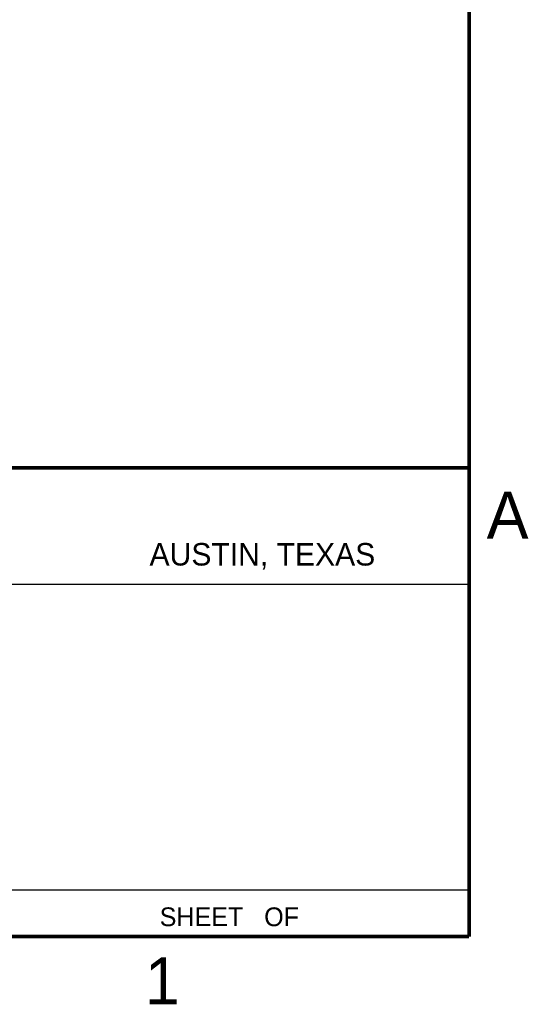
# Model space of a CAD drawing. Header units: inches. Extents: x 0 to 34, y 0 to 22.
# Tile 39 of 42: x 31.1 to 33.8, y 0.1 to 5.4. Entities that reach past the tile are written whole.
import ezdxf

# ---------------------------------------------------------------- set-up
doc = ezdxf.new("R2010")
doc.units = ezdxf.units.IN
doc.header["$LTSCALE"] = 1.87
doc.header["$MEASUREMENT"] = 0
doc.layers.get('0').update_dxf_attribs({"linetype": 'CONTINUOUS'})
doc.styles.add('TEXTSTYLE_2', font='txt')

msp = doc.modelspace()

# ---------------------------------------------------------------- linework, layer by layer
at = {"color": 2, "linetype": 'CONTINUOUS'}
for p, q in [((28.72307, 2.38), (33.50002, 2.38)), ((28.38002, 0.75), (33.50002, 0.75))]:
    msp.add_line(p, q, dxfattribs=at)
at = {"color": 7, "linetype": 'CONTINUOUS', "const_width": 0.02}
for points in [[(33.50002, 0.5), (33.50002, 21.5)], [(25.58002, 3), (33.50002, 3)], [(0.50002, 0.5), (33.50002, 0.5)]]:
    msp.add_lwpolyline(points, dxfattribs=at)

# ---------------------------------------------------------------- texts
at = {"color": 2, "linetype": 'CONTINUOUS', "attachment_point": 1, "line_spacing_factor": 0.9, "style": 'TEXTSTYLE_2'}
for s, insert, char_height, width in [('A', (33.5939, 2.87275), 0.25, 0.25), ('AUSTIN, TEXAS', (31.79573, 2.599), 0.12, 1.56), ('SHEET   OF', (31.84991, 0.65572), 0.1, 1), ('1', (31.77062, 0.38897), 0.25, 0.25)]:
    msp.add_mtext(s, dxfattribs=dict(at, insert=insert, char_height=char_height, width=width))

doc.saveas('drawing.dxf')
